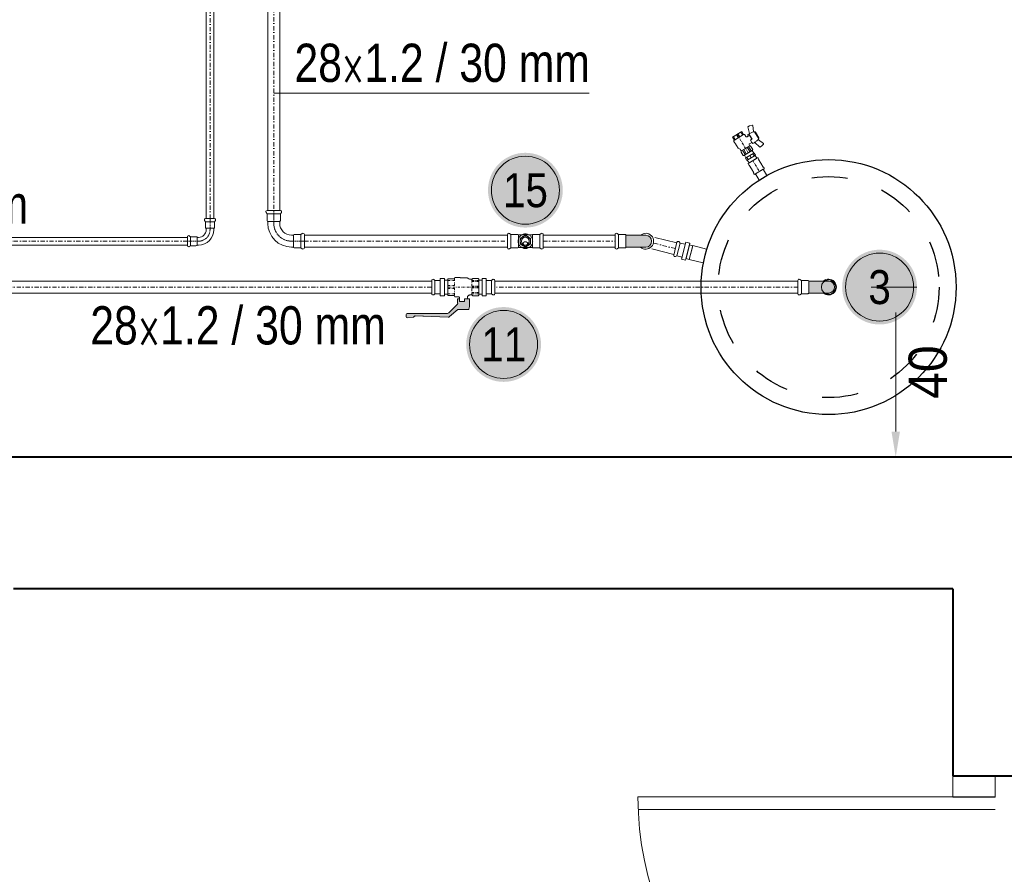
# Model space of a CAD drawing. Header units: millimetres. Extents: x -368 to 1732, y 4913 to 6398.
# Tile 6 of 24: x 799 to 1031, y 5538 to 5739. Entities that reach past the tile are written whole.
import ezdxf
from ezdxf.enums import TextEntityAlignment as Align

# ---------------------------------------------------------------- set-up
doc = ezdxf.new("R2010")
doc.units = ezdxf.units.MM
for name, pattern in [('_DASHED', [0.564444, 0.282222, -0.282222]), ('ACAD_ISO05W100', [33, 24, -3, 0, -3, 0, -3]), ('ACAD_ISO08W100', [36, 24, -3, 6, -3]), ('DASHDOT2', [0.5, 0.25, -0.125, 0, -0.125]), ('DASHDOTX2', [2, 1, -0.5, 0, -0.5])]:
    doc.linetypes.add(name, pattern=pattern)
doc.layers.get('Defpoints').update_dxf_attribs({"lineweight": 9})
for name, color, linetype, lineweight in [('-- CO_opis', 11, 'Continuous', 0), ('-- CO_rury', 11, 'Continuous', 9), ('_NOŚNE', 73, 'Continuous', 40), ('A30_DRZWI', 3, 'Continuous', 15), ('WYMIARY', 123, 'Continuous', 9)]:
    doc.layers.add(name, color=color, linetype=linetype, lineweight=lineweight)
doc.layers.add('-- urządzenia', color=51, linetype='Continuous')
doc.layers.add('Oś', color=1, linetype='ACAD_ISO05W100')
doc.styles.add('1-100', font='arial.ttf', dxfattribs={"width": 0.5, "oblique": 5, "height": 20})
doc.styles.add('A', font='arial.ttf', dxfattribs={"width": 0.9})
doc.styles.add('INSTADT', font='arial.ttf', dxfattribs={"width": 0.9})
doc.dimstyles.new('1-100', dxfattribs={"dimtxt": 20, "dimasz": 0.4, "dimexe": 15, "dimexo": 0.1, "dimgap": 2, "dimtad": 1, "dimdec": 0, "dimdsep": 46, "dimtxsty": '1-100', "dimblk": 'wymiarowa', "dimcen": 0, "dimse1": 1, "dimse2": 1, "dimclrd": 256, "dimclre": 256, "dimclrt": 2, "dimadec": 0, "dimazin": 0, "dimtfac": 1, "dimtdec": 0, "dimtix": 1, "dimtofl": 0, "dimtmove": 1, "dimatfit": 0, "dimldrblk": 'wymiarowa', "dimfxl": 1, "dimtolj": 1, "dimtzin": 0, "dimlwd": -1, "dimlwe": -1, "dimarcsym": 0})

# ---------------------------------------------------------------- blocks, each defined once
blk = doc.blocks.new('-- NR_22')
h = blk.add_hatch(color=251)
edge = h.paths.add_edge_path()
edge.add_arc((0, 30), 22, 0, 360)
at = {"color": 50}
blk.add_circle((0, 30), 20, dxfattribs=at)
at = {"style": 'A', "width": 0.9, "flags": 12}
blk.add_attdef('22', text='', height=22, dxfattribs=at).set_placement((0, 30, 0.11), align=Align.MIDDLE_CENTER)
blk = doc.blocks.new('*U837')
at = {"color": 0, "ltscale": 10}
for p, q in [((5438.3, 14), (6418.2, 14)), ((5438.3, -14), (6418.2, -14))]:
    blk.add_line(p, q, dxfattribs=at)
at = {"color": 50, "linetype": 'DASHDOT2', "ltscale": 40}
blk.add_line((5438.3, 0), (6418.2, 0), dxfattribs=at)
blk = doc.blocks.new('GEBERIT_KOL_90st_28')
at = {"color": 0}
for p, q in [((-72, 87.6), (-72, 56.4)), ((-64, 87.6), (-67.2, 90)), ((-49, 87.6), (-64, 87.6)), ((-46.4, 87), (-46.4, 57)), ((-42, 86), (-46.4, 86)), ((-64, 56.4), (-67.2, 54)), ((-49, 56.4), (-64, 56.4)), ((-42, 58), (-46.4, 58)), ((-15, 25.5), (15, 25.5)), ((-14, 25.5), (-14, 30)), ((14, 25.5), (14, 30)), ((-15.6, 8), (-18, 4.8)), ((-15.6, 23), (-15.6, 8)), ((-15.6, 0), (15.6, 0)), ((15.6, 23), (15.6, 8)), ((15.6, 8), (18, 4.8))]:
    blk.add_line(p, q, dxfattribs=at)
at = {"color": 50, "linetype": 'DASHDOTX2', "ltscale": 0.1}
for p, q in [((-42, 72), (-72, 72)), ((0, 30), (0, 0))]:
    blk.add_line(p, q, dxfattribs=at)
at = {"color": 50}
for p, q in [((-64, 87.6), (-64, 56.4)), ((-15.6, 8), (15.6, 8))]:
    blk.add_line(p, q, dxfattribs=at)
at = {"color": 0}
for centre, radius, start, end in [((-69, 87.6), 3, 53.7, 180), ((-49, 82.3), 5.33, 61.3994, 90), ((-42, 30), 56, 0, 90), ((-69, 56.4), 3, 180, 306.3), ((-49, 61.7), 5.33, 270, 298.6006), ((-42, 30), 28, 0, 90), ((-10.3, 23), 5.33, 151.3994, 180), ((10.3, 23), 5.33, 0, 28.6006), ((-15.6, 3), 3, 143.7, 270), ((15.6, 3), 3, 270, 36.3)]:
    blk.add_arc(centre, radius, start, end, dxfattribs=at)
at = {"color": 50, "linetype": 'DASHDOTX2', "ltscale": 0.1}
blk.add_arc((-42, 30), 42, 0, 90, dxfattribs=at)
blk = doc.blocks.new('*U839')
blk.add_blockref('GEBERIT_KOL_90st_28', (2371.6, 630.4))
blk = doc.blocks.new('-- KOLANO INOX 28_rz')
at = {"layer": 'Oś', "linetype": 'DASHDOT2', "ltscale": 30}
h = blk.add_hatch(color=251, dxfattribs=at)
h.dxf.hatch_style = 1
h.paths.add_polyline_path([(14, 46.4), (-14, 46.4), (-14, 0), (14, 0)])
h.paths.add_polyline_path([(0, 0), (0, -9.5), (0, -14, 0.414214), (14, 0)])
h.paths.add_polyline_path([(0, 0), (-9.5, 0), (-14, 0, 0.414214), (0, -14)])
at = {"color": 0}
for p, q in [((-15.6, 72), (15.6, 72)), ((-15.6, 64), (-18, 67.2)), ((-15.6, 49), (-15.6, 64)), ((-14, 46.4), (-14, 0)), ((14, 46.4), (14, 0)), ((15.7, 64), (18, 67.2)), ((15.7, 49), (15.7, 64))]:
    blk.add_line(p, q, dxfattribs=at)
at = {"color": 50}
for p, q in [((-15.6, 64), (15.7, 64)), ((-15, 46.4), (15, 46.4))]:
    blk.add_line(p, q, dxfattribs=at)
at = {"color": 0}
for centre, radius, start, end in [((-15.6, 69), 3, 90, 216.3), ((15.6, 69), 3, 323.7, 90), ((-10.3, 49), 5.33, 180, 208.6006), ((10.3, 49), 5.33, 331.3994, 0), ((0, 0), 14, 180, 360)]:
    blk.add_arc(centre, radius, start, end, dxfattribs=at)
at = {"color": 50}
blk.add_arc((0, 0), 18.6, 138.8238, 41.1762, dxfattribs=at)
blk = doc.blocks.new('*U681')
at = {"linetype": 'ACAD_ISO08W100', "ltscale": 20}
blk.add_blockref('-- KOLANO INOX 28_rz', (-467.7, 53.9), dxfattribs=at)
blk = doc.blocks.new('*U838')
at = {"color": 0, "ltscale": 10}
for p, q in [((5199.7, 14), (5368.9, 14)), ((5199.7, -14), (5368.9, -14))]:
    blk.add_line(p, q, dxfattribs=at)
at = {"color": 50, "linetype": 'DASHDOT2', "ltscale": 40}
blk.add_line((5199.7, 0), (5368.9, 0), dxfattribs=at)
blk = doc.blocks.new('*U698')
at = {"color": 0, "ltscale": 10}
for p, q in [((6452.5, 14), (6505.9, 14)), ((6452.5, -14), (6505.9, -14))]:
    blk.add_line(p, q, dxfattribs=at)
at = {"color": 50, "linetype": 'DASHDOT2', "ltscale": 40}
blk.add_line((6452.5, 0), (6505.9, 0), dxfattribs=at)
blk = doc.blocks.new('-- ZŁACZKA INOX 28_25')
at = {"color": 0}
for p, q in [((-37.8, 15.5), (-37.8, -15.5)), ((-30.4, 15.6), (-32.8, 17.8)), ((-17.8, 15.6), (-30.4, 15.6)), ((-30.4, -15.6), (-32.8, -17.8)), ((-17.8, -15.6), (-30.4, -15.6))]:
    blk.add_line(p, q, dxfattribs=at)
at = {"color": 50}
blk.add_line((-30.4, 15.6), (-30.4, -15.6), dxfattribs=at)
for points in [[(-7.8, -20.5), (-17.8, -20.5), (-17.8, 20.5), (-7.8, 20.5)], [(-7.8, -16.6), (0.1, -16.6), (0.1, 16.6), (-7.8, 16.6)]]:
    blk.add_lwpolyline(points, close=True, dxfattribs=at)
for points in [[(-17.8, 15.6), (-17.8, 20.5), (-7.8, 20.5), (-7.8, 16.6), (0.1, 16.6)], [(-17.8, -15.6), (-17.8, -20.5), (-7.8, -20.5), (-7.8, -16.6), (0.1, -16.6)]]:
    blk.add_lwpolyline(points)
at = {"color": 0}
for centre, start, end in [((-34.8, 15.5), 49, 180), ((-34.8, -15.5), 180, 311)]:
    blk.add_arc(centre, 3, start, end, dxfattribs=at)
blk = doc.blocks.new('*U697')
blk.add_blockref('-- ZŁACZKA INOX 28_25', (0, 0))
blk = doc.blocks.new('VIEGA_M1-2')
at = {"color": 0, "linetype": 'Continuous'}
for p, q in [((-15, 12.8), (-14, 13.8)), ((-15, 12.8), (-15, 10)), ((-15, 10), (-15, -8)), ((-14, 13.8), (-11, 13.8)), ((-10.5, 13), (-11, 13.8)), ((-10.5, 13), (0, 13)), ((0, 13), (10.5, 13)), ((10.5, 13), (11, 13.8)), ((11, 13.8), (14, 13.8)), ((15, 12.8), (14, 13.8)), ((15, 12.8), (15, 10)), ((15, 10), (15, -8)), ((-15, -8), (-15, -12.8)), ((-15, -12.8), (-14, -13.8)), ((-14, -13.8), (-11, -13.8)), ((-10.5, -13), (-11, -13.8)), ((-10.5, -13), (0, -13)), ((0, -13), (10.5, -13)), ((10.5, -13), (11, -13.8)), ((11, -13.8), (14, -13.8)), ((15, -12.8), (14, -13.8)), ((15, -8), (15, -12.8))]:
    blk.add_line(p, q, dxfattribs=at)
at = {"color": 50, "linetype": 'DASHDOTX2', "ltscale": 5}
blk.add_line((15, 0), (-15, 0), dxfattribs=at)
blk = doc.blocks.new('*U723')
blk.add_blockref('VIEGA_M1-2', (0, 127.5))
blk = doc.blocks.new('VIEGA_N1-2')
at = {"color": 50}
for p, q in [((7.8, 8.4), (13.8, 8.4)), ((7.8, 0), (13.8, 0)), ((7.8, -8.4), (13.8, -8.4))]:
    blk.add_line(p, q, dxfattribs=at)
for points in [[(7.8, -10.7), (0, -10.5), (0, 10.5), (7.8, 10.7)], [(13.8, -10.7), (21.5, -10.5), (21.5, 10.5), (13.8, 10.7)]]:
    blk.add_lwpolyline(points, close=True, dxfattribs=at)
at = {"color": 11}
blk.add_lwpolyline([(13.8, -11.9), (7.8, -11.9), (7.8, 11.9), (13.8, 11.9)], close=True, dxfattribs=at)
blk = doc.blocks.new('*U724')
blk.add_blockref('VIEGA_N1-2', (-197.6, 0))
blk = doc.blocks.new('ZAW.KUL.1 2201 11_DN15_HERZ_z_boku')
at = {"color": 11}
for p, q in [((-27.8, 35), (-27.8, 30.5)), ((-12.4, 26.3), (-27.8, 30.5)), ((-26.1, 41.4), (-27.7, 35.6)), ((-11.7, 36.8), (-24.8, 42.1)), ((-12.2, 28.1), (-12.3, 26.3)), ((-12.3, 26.3), (-12.3, 24.3)), ((-12.1, 24.3), (-12.3, 24.3)), ((-12.1, 24.3), (-12.1, 20.3)), ((-9.2, 38.3), (-9.6, 38.3)), ((7.2, 39.8), (-7.8, 39.8)), ((11.7, 24.3), (-2.4, 24.3)), ((-2.4, 24), (-2.4, 24.3)), ((9.1, 38.3), (8.8, 38.3)), ((24.3, 42.1), (11.2, 36.8)), ((11.6, 24.3), (11.6, 20.3)), ((11.7, 26.3), (11.7, 28.1)), ((11.7, 26.3), (11.7, 24.3)), ((11.9, 26.3), (27.2, 30.5)), ((27.2, 35.6), (25.6, 41.4)), ((27.2, 30.5), (27.2, 35)), ((-8.8, 20.3), (-12.1, 20.3)), ((11.6, 20.3), (8.2, 20.3))]:
    blk.add_line(p, q, dxfattribs=at)
at = {"color": 11, "linetype": 'Continuous'}
blk.add_line((-9.6, 38.3), (9.1, 38.3), dxfattribs=at)
at = {"color": 0}
for p, q in [((-2.4, 24), (-2.4, 20.3)), ((8.2, 24), (-2.4, 24)), ((8.2, 24), (8.2, 17)), ((-24.4, 13.5), (-25.2, 12)), ((-25.2, -12), (-25.2, 12)), ((-15.7, 13.5), (-24.4, 13.5)), ((-13.1, 12), (-10.2, 12)), ((-8.8, 20.3), (-8.8, 13.5)), ((-2.4, 20.3), (-8.8, 20.3)), ((10.2, 15), (15, 15)), ((16.1, 14.6), (17.1, 13.5)), ((17.1, 12.5), (25.2, 12.5)), ((25.2, 12.5), (25.2, -12.5)), ((-24.4, -13.5), (-25.2, -12)), ((-15.7, -13.5), (-24.4, -13.5)), ((-13.1, -12), (-9.3, -12)), ((-4.4, -14.5), (-8.5, -12.2)), ((3.8, -14.8), (-3.7, -14.8)), ((5, -14.9), (4.6, -14.9)), ((5.3, -15), (5, -14.9)), ((5.3, -15), (15, -15)), ((16.1, -14.6), (17.1, -13.5)), ((17.1, -12.5), (25.2, -12.5))]:
    blk.add_line(p, q, dxfattribs=at)
at = {"color": 50, "linetype": 'Continuous', "ltscale": 5}
for p, q in [((-13.1, 8.2), (-25.2, 8.2)), ((-25.2, 5), (-13.1, 5)), ((-13.1, 12), (-13.1, 0)), ((-13.1, 0), (-13.1, -12)), ((17.1, -12.5), (17.1, 12.5)), ((25.2, 10.4), (17.1, 10.4)), ((17.1, 2.1), (25.2, 2.1)), ((-13.1, -5), (-25.2, -5)), ((-25.2, -8.2), (-13.1, -8.2)), ((25.2, -2.1), (17.1, -2.1)), ((17.1, -10.4), (25.2, -10.4))]:
    blk.add_line(p, q, dxfattribs=at)
at = {"color": 50, "linetype": 'DASHDOTX2', "ltscale": 5}
blk.add_line((-25.2, 0), (25.2, 0), dxfattribs=at)
for p, q in [((17.1, 13.5), (17.1, 12.5)), ((17.1, -13.5), (17.1, -12.5))]:
    blk.add_line(p, q)
at = {"color": 11}
for centre, radius, start, end in [((-25.8, 35), 2, 165, 180), ((-25.1, 41.1), 1, 68, 165), ((-12.1, 27.3), 1, 255, 270), ((-9.5, 28.1), 2.73, 170.221, 179.015), ((-11.5, 37.8), 1, 262.537, 345.6281), ((-9.6, 37.3), 1, 90, 165.6272), ((-7.8, 38.3), 1.5, 90, 180), ((7.2, 38.3), 1.5, 0, 90), ((9.1, 37.3), 1, 14.3728, 90), ((11, 37.8), 1, 194.3719, 292.0001), ((9, 28.1), 2.73, 0.985, 9.779), ((11.6, 27.3), 1, 277.5817, 285), ((24.6, 41.1), 1, 15, 112), ((25.2, 35), 2, 0, 15)]:
    blk.add_arc(centre, radius, start, end, dxfattribs=at)
at = {"color": 0}
for centre, radius, start, end in [((-15.7, 12), 1.5, 30, 90), ((-13.1, 13.5), 1.5, 210, 270), ((-10.2, 13.5), 1.5, 269.9999, 0.0001), ((10.2, 17), 2, 179.9999, 270.0001), ((15, 13.5), 1.5, 45, 90), ((-15.7, -12), 1.5, 270, 330), ((-13.1, -13.5), 1.5, 90, 150), ((-9.3, -13.5), 1.5, 60, 90), ((-3.7, -13.3), 1.5, 240, 270), ((3.8, -17.8), 3, 75, 90), ((15, -13.5), 1.5, 270, 315)]:
    blk.add_arc(centre, radius, start, end, dxfattribs=at)
at = {"color": 11}
for points in [[(-11, 35.5), (-11.4, 33.2), (-11.8, 30.9), (-12.2, 28.6)], [(11.7, 28.6), (11.3, 30.9), (10.9, 33.2), (10.5, 35.5)]]:
    blk.add_open_spline(points, degree=3, dxfattribs=at)
for points, knots in [([(-11.7, 36.8), (-11.6, 36.8), (-11.6, 36.7), (-11.5, 36.6), (-11.4, 36.5), (-11.3, 36.3), (-11.1, 36.1), (-11, 35.8), (-11, 35.7)], [0, 0, 0, 0, 0.081359, 0.179498, 0.29185, 0.415942, 0.692322, 1, 1, 1, 1]), ([(-11, 35.7), (-11, 35.7), (-11, 35.6), (-11, 35.5), (-11, 35.5)], [0, 0, 0, 0, 0.247541, 1, 1, 1, 1]), ([(10.5, 35.7), (10.5, 35.8), (10.6, 36.1), (10.8, 36.3), (10.9, 36.5), (11, 36.6), (11.1, 36.7), (11.1, 36.8), (11.2, 36.8)], [0, 0, 0, 0, 0.307675, 0.584053, 0.708145, 0.820497, 0.918637, 1, 1, 1, 1]), ([(10.5, 35.5), (10.5, 35.5), (10.5, 35.6), (10.5, 35.6), (10.5, 35.7)], [0, 0, 0, 0, 0.252698, 1, 1, 1, 1])]:
    blk.add_open_spline(points, degree=3, knots=knots, dxfattribs=at)
blk = doc.blocks.new('*U732')
blk.add_blockref('ZAW.KUL.1 2201 11_DN15_HERZ_z_boku', (0, 0))
blk = doc.blocks.new('*U682')
at = {"linetype": 'ACAD_ISO08W100', "ltscale": 20}
blk.add_blockref('-- KOLANO INOX 28_rz', (-77.4, 324.5), dxfattribs=at)
blk = doc.blocks.new('*U869')
at = {"color": 0, "ltscale": 10}
for p, q in [((4868.9, 14), (5582.3, 14)), ((4868.9, -14), (5582.3, -14))]:
    blk.add_line(p, q, dxfattribs=at)
at = {"color": 50, "linetype": 'DASHDOT2', "ltscale": 40}
blk.add_line((4868.9, 0), (5582.3, 0), dxfattribs=at)
blk = doc.blocks.new('*U695')
blk.add_blockref('-- ZŁACZKA INOX 28_25', (0, 0))
blk = doc.blocks.new('*U696')
blk.add_blockref('-- ZŁACZKA INOX 28_25', (0, 0))
blk = doc.blocks.new('ZAW.KUL.1 2201 03_DN25_HERZ_z_boku')
blk.add_hatch(color=251).paths.add_polyline_path([(-10.3, 27.8), (-14.6, 27.8), (-14.8, 27.8), (-14.8, 34.8), (-14.8, 36.8), (-14.6, 41.2), (-14.5, 45.7), (-14.5, 45.8), (-14.5, 45.9), (-13.4, 52), (-13.1, 52.6), (-12.4, 52.8), (12, 52.8), (12.4, 52.9), (12.7, 53), (32.2, 69.4), (33.7, 70.3), (35.5, 70.5), (93.9, 68), (94.3, 68.1), (94.5, 68.1), (94.8, 68.2), (95, 68.4), (95.3, 68.5), (113.1, 67.8), (114.1, 68), (115, 68.6), (116.3, 69.9), (116.9, 70.3), (117.8, 70.6), (131.4, 72), (133.4, 71.4), (134.2, 69.5), (134.2, 64.3), (133.5, 62.5), (131.7, 61.8), (37.3, 61.8), (35.4, 61.4), (33.7, 60.3), (13.3, 39.9), (13.2, 39.8), (13.2, 39.7), (13.2, 39.6), (13.1, 39.5), (13.1, 39.5), (13.1, 39.4), (13.2, 36.8), (13.2, 34.8), (13.2, 27.8), (8.7, 27.8), (8.7, 34), (-2.9, 34), (-2.9, 27.8)])
at = {"color": 0}
for p, q in [((-10.3, 27.8), (-10.3, 22.3)), ((-2.9, 27.8), (-10.3, 27.8)), ((-2.9, 34), (-2.9, 27.8)), ((8.7, 34), (-2.9, 34)), ((8.7, 34), (8.7, 25)), ((-35.4, 20.5), (-36.3, 19)), ((-36.3, -19), (-36.3, 19)), ((-23.6, 20.5), (-35.4, 20.5)), ((-15.7, 18.5), (-20.1, 18.5)), ((-11.2, 20.6), (-13.5, 19.2)), ((10.7, 23), (20, 23)), ((20, 23), (20.6, 20.8)), ((20.6, 19.5), (36, 19.5)), ((36, 19.5), (36.3, 19)), ((36.3, -19), (36.3, 19)), ((-35.4, -20.5), (-36.3, -19)), ((-23.6, -20.5), (-35.4, -20.5)), ((-15.7, -18.5), (-20.1, -18.5)), ((-9.2, -21.9), (-13.5, -19.2)), ((6.6, -22.2), (-8.1, -22.2)), ((9.6, -22.9), (7.6, -22.4)), ((10.2, -23), (9.6, -22.9)), ((10.2, -23), (20, -23)), ((20, -23), (20.6, -20.7)), ((20.6, -19.5), (36, -19.5)), ((36, -19.5), (36.3, -19))]:
    blk.add_line(p, q, dxfattribs=at)
at = {"color": 50, "linetype": 'DASHDOTX2', "ltscale": 5}
for p, q in [((-20.1, 15.7), (-36.3, 15.7)), ((-36.3, 13), (-20.1, 13)), ((-20.1, 1.9), (-36.3, 1.9)), ((-36.3, 0), (36.3, 0)), ((-20.1, -18.5), (-20.1, 18.5)), ((20.6, -19.5), (20.6, 19.5)), ((20.6, 15.9), (36.3, 15.9)), ((20.6, 3.6), (36.3, 3.6)), ((-36.3, -1.9), (-20.1, -1.9)), ((-20.1, -13), (-36.3, -13)), ((-36.3, -15.7), (-20.1, -15.7)), ((20.6, -3.6), (36.3, -3.6)), ((20.6, -15.9), (36.3, -15.9))]:
    blk.add_line(p, q, dxfattribs=at)
for p, q in [((20.6, 19.5), (20.6, 20.8)), ((20.6, -20.7), (20.6, -19.5))]:
    blk.add_line(p, q)
at = {"color": 11}
blk.add_lwpolyline([(-10.3, 27.8), (-14.6, 27.8), (-14.8, 27.8), (-14.8, 34.8), (-14.8, 36.8), (-14.6, 41.2), (-14.5, 45.7), (-14.5, 45.8), (-14.5, 45.9), (-13.4, 52), (-13.1, 52.6), (-12.4, 52.8), (12, 52.8), (12.4, 52.9), (12.7, 53), (32.2, 69.4), (33.7, 70.3), (35.5, 70.5), (93.9, 68), (94.3, 68.1), (94.5, 68.1), (94.8, 68.2), (95, 68.4), (95.3, 68.5), (113.1, 67.8), (114.1, 68), (115, 68.6), (116.3, 69.9), (116.9, 70.3), (117.8, 70.6), (131.4, 72), (133.4, 71.4), (134.2, 69.5), (134.2, 64.3), (133.5, 62.5), (131.7, 61.8), (37.3, 61.8), (35.4, 61.4), (33.7, 60.3), (13.3, 39.9), (13.2, 39.8), (13.2, 39.7), (13.2, 39.6), (13.1, 39.5), (13.1, 39.5), (13.1, 39.4), (13.2, 36.8), (13.2, 34.8), (13.2, 27.8), (8.7, 27.8), (8.7, 34), (-2.9, 34), (-2.9, 27.8), (-10.3, 27.8)], dxfattribs=at)
at = {"color": 0}
for centre, radius, start, end in [((10.7, 25), 2, 179.9999, 270.0001), ((-23.6, 18.5), 2, 30, 90), ((-20.1, 20.5), 2, 210, 270), ((-15.7, 22.5), 4, 270, 303.2147), ((-12.3, 22.3), 2, 303.2147, 0), ((-23.6, -18.5), 2, 270, 330), ((-20.1, -20.5), 2, 90, 150), ((-15.7, -22.5), 4, 56.7853, 90), ((-8.1, -20.2), 2, 236.7853, 270), ((6.6, -26.2), 4, 75, 90)]:
    blk.add_arc(centre, radius, start, end, dxfattribs=at)
blk = doc.blocks.new('*U623')
blk.add_blockref('ZAW.KUL.1 2201 03_DN25_HERZ_z_boku', (1517.5, -300))
blk = doc.blocks.new('-- TRÓJNIK_INOX_25_GW15_rz')
at = {"color": 0}
for p, q in [((-42, 15.6), (-42, -15.6)), ((-34, 15.7), (-37.2, 18)), ((-19, 15.7), (-34, 15.7)), ((-16.5, 15), (16.4, 15)), ((19, 15.7), (34, 15.7)), ((34, 15.7), (37.2, 18)), ((42, -15.6), (42, 15.6)), ((-34, -15.7), (-37.2, -18)), ((-19, -15.7), (-34, -15.7)), ((-16.5, -15), (16.4, -15)), ((19, -15.7), (34, -15.7)), ((34, -15.7), (37.2, -18))]:
    blk.add_line(p, q, dxfattribs=at)
at = {"color": 50}
for p, q in [((-34, 15.7), (-34, -15.7)), ((-16.5, 15), (-16.5, -15)), ((16.4, -15), (16.4, 15)), ((34, -15.7), (34, 15.7))]:
    blk.add_line(p, q, dxfattribs=at)
at = {"color": 11}
for p, q in [((-6, 10.4), (-12, 6.9)), ((-12, 6.9), (-12, 0)), ((-12, 0), (-12, -6.9)), ((0, 13.9), (-6, 10.4)), ((6, 10.4), (0, 13.9)), ((12, 6.9), (6, 10.4)), ((12, 0), (12, 6.9)), ((12, -6.9), (12, 0)), ((-12, -6.9), (-6, -10.4)), ((-6, -10.4), (0, -13.9)), ((0, -13.9), (6, -10.4)), ((6, -10.4), (12, -6.9))]:
    blk.add_line(p, q, dxfattribs=at)
at = {"color": 50}
blk.add_circle((0, 0), 9.32, dxfattribs=at)
at = {"color": 0}
for centre, radius, start, end in [((-39, 15.6), 3, 53.7, 180), ((-19, 10.3), 5.33, 61.3994, 90), ((19, 10.3), 5.33, 90, 118.6006), ((39, 15.6), 3, 0, 126.3), ((-39, -15.6), 3, 180, 306.3), ((-19, -10.3), 5.33, 270, 298.6006), ((19, -10.3), 5.33, 241.3994, 270), ((39, -15.6), 3, 233.7, 0)]:
    blk.add_arc(centre, radius, start, end, dxfattribs=at)
at = {"color": 50}
for radius, start, end in [(12.3, 167.3196, 192.6804), (12, 120, 180), (12, 180, 240), (12.3, 107.3196, 132.6804), (12, 60, 120), (12.3, 47.3196, 72.6804), (12, 0, 60), (12, 300, 0), (12.3, 347.3196, 12.6804), (12.3, 227.3196, 252.6804), (12, 240, 300), (12.3, 287.3196, 312.6804)]:
    blk.add_arc((0, 0), radius, start, end, dxfattribs=at)
blk = doc.blocks.new('*U683')
at = {"linetype": 'ACAD_ISO08W100', "ltscale": 20}
blk.add_blockref('-- TRÓJNIK_INOX_25_GW15_rz', (225.1, -523.8), dxfattribs=at)
blk = doc.blocks.new('*U904')
at = {"color": 0, "ltscale": 10}
for p, q in [((4738.3, 14), (5216.3, 14)), ((4738.3, -14), (5216.3, -14))]:
    blk.add_line(p, q, dxfattribs=at)
at = {"color": 50, "linetype": 'DASHDOT2', "ltscale": 40}
blk.add_line((4738.3, 0), (5216.3, 0), dxfattribs=at)
blk = doc.blocks.new('*U843')
at = {"color": 0, "ltscale": 10}
for p, q in [((5338.9, 9), (6356.8, 9)), ((5338.9, -9), (6356.8, -9))]:
    blk.add_line(p, q, dxfattribs=at)
at = {"color": 50, "linetype": 'DASHDOT2', "ltscale": 40}
blk.add_line((5338.9, 0), (6356.8, 0), dxfattribs=at)
blk = doc.blocks.new('GEBERIT_KOL_90st_18')
at = {"color": 0}
for p, q in [((-53, 63.4), (-53, 42.6)), ((-45.9, 63.6), (-48.8, 65.6)), ((-33, 63.6), (-45.9, 63.6)), ((-30.4, 63), (-30.4, 43)), ((-27, 62), (-30.4, 62)), ((-45.9, 42.4), (-48.8, 40.4)), ((-33, 42.4), (-45.9, 42.4)), ((-27, 44), (-30.4, 44)), ((-9, 22.5), (-9, 26)), ((9, 22.5), (9, 26)), ((-10.6, 7.1), (-12.6, 4.2)), ((-10.6, 20), (-10.6, 7.1)), ((-10.4, 0), (10.4, 0)), ((-10, 22.5), (10, 22.5)), ((10.6, 20), (10.6, 7.1)), ((10.6, 7.1), (12.6, 4.2))]:
    blk.add_line(p, q, dxfattribs=at)
at = {"color": 50, "linetype": 'DASHDOTX2', "ltscale": 0.1}
for p, q in [((-27, 53), (-53, 53)), ((0, 26), (0, 0))]:
    blk.add_line(p, q, dxfattribs=at)
at = {"color": 50}
for p, q in [((-45.9, 63.6), (-45.9, 42.4)), ((-10.6, 7.1), (10.6, 7.1))]:
    blk.add_line(p, q, dxfattribs=at)
at = {"color": 0}
for centre, radius, start, end in [((-50.3, 63.4), 2.7, 55, 180), ((-33, 58.3), 5.33, 61.3994, 90), ((-27, 26), 36, 0, 90), ((-50.3, 42.6), 2.7, 180, 305), ((-33, 47.7), 5.33, 270, 298.6006), ((-27, 26), 18, 0, 90), ((-10.4, 2.7), 2.7, 145, 270), ((-5.3, 20), 5.33, 151.3994, 180), ((5.3, 20), 5.33, 0, 28.6006), ((10.4, 2.7), 2.7, 270, 35)]:
    blk.add_arc(centre, radius, start, end, dxfattribs=at)
at = {"color": 50, "linetype": 'DASHDOTX2', "ltscale": 0.1}
blk.add_arc((-27, 26), 27, 0, 90, dxfattribs=at)
blk = doc.blocks.new('*U678')
blk.add_blockref('GEBERIT_KOL_90st_18', (1144, 634.5))
blk = doc.blocks.new('*U868')
at = {"color": 0, "ltscale": 10}
for p, q in [((2238.4, 9), (3373.2, 9)), ((2238.4, -9), (3373.2, -9))]:
    blk.add_line(p, q, dxfattribs=at)
at = {"color": 50, "linetype": 'DASHDOT2', "ltscale": 40}
blk.add_line((2238.4, 0), (3373.2, 0), dxfattribs=at)
blk = doc.blocks.new('*U903')
at = {"color": 0, "ltscale": 10}
for p, q in [((2624.2, 14), (4314.8, 14)), ((2624.2, -14), (4314.8, -14))]:
    blk.add_line(p, q, dxfattribs=at)
at = {"color": 50, "linetype": 'DASHDOT2', "ltscale": 40}
blk.add_line((2624.2, 0), (4314.8, 0), dxfattribs=at)
blk = doc.blocks.new('-- JOULE TCPMVD-200_rz')
at = {"color": 50, "linetype": 'Continuous', "lineweight": 0}
blk.add_lwpolyline([(-21.95, -20.45), (-23.16, -21.65), (-21.65, -23.16), (-20.45, -21.95)], dxfattribs=at)
blk.add_lwpolyline([(-1.68, -30), (1.68, -30), (1.68, -33.37), (-1.68, -33.37)], close=True, dxfattribs=at)
blk.add_circle((0, 0), 30)
at = {"color": 50, "linetype": '_DASHED', "ltscale": 30}
blk.add_circle((0, 0), 26, dxfattribs=at)
at = {"color": 50, "linetype": 'Continuous', "lineweight": 0}
blk.add_circle((0, 0), 1.69, dxfattribs=at)
blk = doc.blocks.new('*D902')
at = {"layer": '-- CO_opis', "color": 50, "linetype": 'Continuous', "ltscale": 2}
for p, q in [((999.7, 5676.07), (1010.5, 5676.07)), ((999.7, 5636.07), (1010.5, 5636.07))]:
    blk.add_line(p, q, dxfattribs=at)
at = {"layer": '-- CO_opis', "linetype": 'Continuous', "lineweight": 5, "ltscale": 2}
blk.add_line((1005.5, 5670.07), (1005.5, 5642.07), dxfattribs=at)
at = {"layer": '-- CO_opis', "linetype": 'Continuous', "ltscale": 2}
for points in [[(1006.5, 5670.07), (1004.5, 5670.07), (1005.5, 5676.07)], [(1006.5, 5642.07), (1004.5, 5642.07), (1005.5, 5636.07)]]:
    blk.add_solid(points, dxfattribs=at)
at = {"layer": 'Defpoints', "color": 0, "linetype": 'Continuous', "ltscale": 2}
for p in [(989.7, 5676.07), (989.7, 5636.07), (1005.5, 5636.07)]:
    blk.add_point(p, dxfattribs=at)
at = {"layer": '-- CO_opis', "color": 1, "linetype": 'Continuous', "ltscale": 2, "insert": (1013.09, 5656.07), "char_height": 9, "attachment_point": 5, "rotation": 90, "style": 'INSTADT'}
blk.add_mtext('\\A1;40', dxfattribs=at)
blk = doc.blocks.new('_ArchTick')
at = {"color": 0, "linetype": 'ByBlock', "const_width": 0.15}
blk.add_lwpolyline([(-0.5, -0.5), (0.5, 0.5)], dxfattribs=at)
blk = doc.blocks.new('wymiarowa')
at = {"layer": 'WYMIARY'}
for p, q in [((0, 25), (0, -25)), ((-17, 0), (17, 0))]:
    blk.add_line(p, q, dxfattribs=at)
at = {"layer": 'WYMIARY', "xscale": 17, "yscale": 17, "zscale": 17, "rotation": 180}
blk.add_blockref('_ArchTick', (0, 0), dxfattribs=at)

msp = doc.modelspace()

# ---------------------------------------------------------------- linework, layer by layer
at = {"layer": '-- CO_rury', "linetype": 'ACAD_ISO08W100', "ltscale": 20}
msp.add_circle((918.36, 5686.87), 1.72, dxfattribs=at)
at = {"layer": '-- CO_rury', "color": 11, "linetype": 'ACAD_ISO08W100', "ltscale": 20}
msp.add_circle((918.36, 5686.23), 0.524, dxfattribs=at)
at = {"layer": '_NOŚNE'}
for p, q in [((1044.9, 5636.07), (796.9, 5636.07)), ((1018.9, 5605.07), (797.9, 5605.07)), ((1018.9, 5605.07), (1018.9, 5561.07)), ((1018.9, 5561.07), (1044.9, 5561.07))]:
    msp.add_line(p, q, dxfattribs=at)
at = {"layer": 'A30_DRZWI'}
for p, q in [((1018.9, 5556.07), (1018.9, 5561.07)), ((1028.9, 5556.07), (1028.9, 5561.07)), ((1028.9, 5556.12), (944.84, 5556.12)), ((1028.9, 5556.07), (1018.9, 5556.07)), ((1028.9, 5553.12), (944.9, 5553.12))]:
    msp.add_line(p, q, dxfattribs=at)
msp.add_arc((1018.9, 5556.12), 74.05, 180, 270, dxfattribs=at)

# ---------------------------------------------------------------- block references
at = {"layer": '-- CO_opis'}
ref = msp.add_blockref('-- NR_22', (918.36, 5686.87), dxfattribs=dict(at, xscale=-0.4, yscale=0.4, zscale=0.001))
ref.add_attrib('22', '15', dxfattribs={"layer": '0', "height": 8, "style": 'A', "width": 0.85}).set_placement((918.38, 5698.87, 0), align=Align.MIDDLE_CENTER)
ref = msp.add_blockref('-- NR_22', (1001.7, 5664.07), dxfattribs=dict(at, xscale=0.4, yscale=0.4, zscale=0.001))
ref.add_attrib('22', '3', dxfattribs={"layer": '0', "height": 8, "style": 'A', "width": 0.85}).set_placement((1001.7, 5676.07, 0), align=Align.MIDDLE_CENTER)
ref = msp.add_blockref('-- NR_22', (913.24, 5650.57), dxfattribs=dict(at, xscale=-0.4, yscale=0.4, zscale=0.001))
ref.add_attrib('22', '11', dxfattribs={"layer": '0', "height": 8, "style": 'A', "width": 0.85}).set_placement((913.27, 5662.57, 0), align=Align.MIDDLE_CENTER)
at = {"layer": '-- CO_rury', "linetype": 'ACAD_ISO08W100', "ltscale": 20, "zscale": 0.1}
for name, p, xscale, yscale, rotation in [('*U843', (844.15, 6327.84, -3000), -0.1, 0.1, 90), ('*U837', (859.15, 6335.89), 0.1, 0.1, 270), ('*U732', (969.48, 5709.84), -0.1, 0.1, 300.9090048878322), ('*U724', (980.93, 5690.72), 0.1, 0.1, 300.9090048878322), ('*U723', (961.71, 5697.99), -0.1, 0.1, 300.9090048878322), ('*U839', (929.39, 5924.03), -0.1, 0.1, 90), ('*U678', (729.75, 5755.62), -0.1, 0.1, 180), ('*U683', (940.86, 5634.49), 0.1, 0.1, 179.9999999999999), ('*U681', (952.06, 5640.1), -0.1, 0.1, 90.00000000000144), ('*U698', (1579.49, 5528.02), -0.09999999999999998, 0.09999999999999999, 345.9090048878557), ('*U697', (957.32, 5684.19), -0.09999999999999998, 0.1, 165.9090048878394), ('*U696', (900.11, 5676.06), -0.1, 0.1, 179.9372984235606), ('*U695', (907.38, 5676.06), 0.1, 0.1, 180.0627015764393), ('*U682', (1022.14, 5683.81), 0.1, 0.1, 89.99999999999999)]:
    msp.add_blockref(name, p, dxfattribs=dict(at, xscale=xscale, yscale=yscale, rotation=rotation))
at = {"layer": '-- CO_rury', "linetype": 'ACAD_ISO08W100', "ltscale": 20, "yscale": 0.1, "zscale": 0.1}
for name, p, xscale in [('*U868', (1062.69, 5686.87), -0.1), ('*U904', (392.52, 5686.87), 0.1), ('*U838', (402.58, 5686.87), 0.1), ('*U903', (464.85, 5676.07), 0.1), ('*U869', (1469.39, 5676.07), -0.1)]:
    msp.add_blockref(name, p, dxfattribs=dict(at, xscale=xscale))
at = {"layer": '-- urządzenia', "linetype": 'Continuous', "lineweight": 0, "rotation": 255.909004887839}
msp.add_blockref('-- JOULE TCPMVD-200_rz', (989.7, 5676.07), dxfattribs=at)

# ---------------------------------------------------------------- texts
at = {"layer": '-- CO_opis', "insert": (850.74, 5671.57), "char_height": 9, "attachment_point": 2, "style": 'A', "bg_fill": 3, "box_fill_scale": 1.2, "bg_fill_color": 256, "bg_fill_transparency": 0}
msp.add_mtext('{\\W0.8;28\\Fromans|c0;x\\fArial|b0|i0|c238|p34;1.2 / 30 mm}', dxfattribs=at)

# ---------------------------------------------------------------- dimensions: what is measured, and where the dimension line sits
at = {"layer": '-- CO_opis', "linetype": 'Continuous', "ltscale": 2}
dim = msp.add_linear_dim(base=(1005.5, 5636.07), p1=(989.7, 5676.07), p2=(989.7, 5636.07), angle=270, dimstyle='1-100', override={"dimtxt": 9, "dimasz": 6, "dimexe": 5, "dimexo": 10, "dimgap": 3, "dimtad": 2, "dimtxsty": 'INSTADT', "dimsah": 1, "dimse1": 0, "dimse2": 0, "dimclre": 50, "dimclrt": 1, "dimfxl": 30, "dimfxlon": 1, "dimlwd": 5}, dxfattribs=at)
dim.commit()
dim.dimension.update_dxf_attribs({"geometry": '*D902', "text_midpoint": (1005.5, 5656.07), "dimtype": 160})

# ---------------------------------------------------------------- next in the draw order: block references
at = {"layer": '-- CO_rury', "linetype": 'ACAD_ISO08W100', "ltscale": 20, "xscale": 0.1, "yscale": 0.1, "zscale": 0.1, "rotation": 180}
msp.add_blockref('*U623', (1055.49, 5646.06), dxfattribs=at)

# ---------------------------------------------------------------- next in the draw order: texts
at = {"layer": '-- CO_opis', "char_height": 9, "attachment_point": 8, "style": 'A', "bg_fill": 3, "box_fill_scale": 1.2, "bg_fill_color": 256, "bg_fill_transparency": 0}
for s, insert in [('{\\W0.8;28\\Fromans|c0;x\\fArial|b0|i0|c238|p34;1.2 / 30 mm}', (898.78, 5724.21)), ('{\\W0.8;18\\Fromans|c0;x\\fArial|b0|i0|c238|p34;1.0/20 mm}', (769.4, 5690.87))]:
    msp.add_mtext(s, dxfattribs=dict(at, insert=insert))

# ---------------------------------------------------------------- next in the draw order: linework, layer by layer
at = {"layer": '-- CO_opis'}
msp.add_line((933.37, 5721.71), (859.15, 5721.71), dxfattribs=at)

doc.saveas('drawing.dxf')
